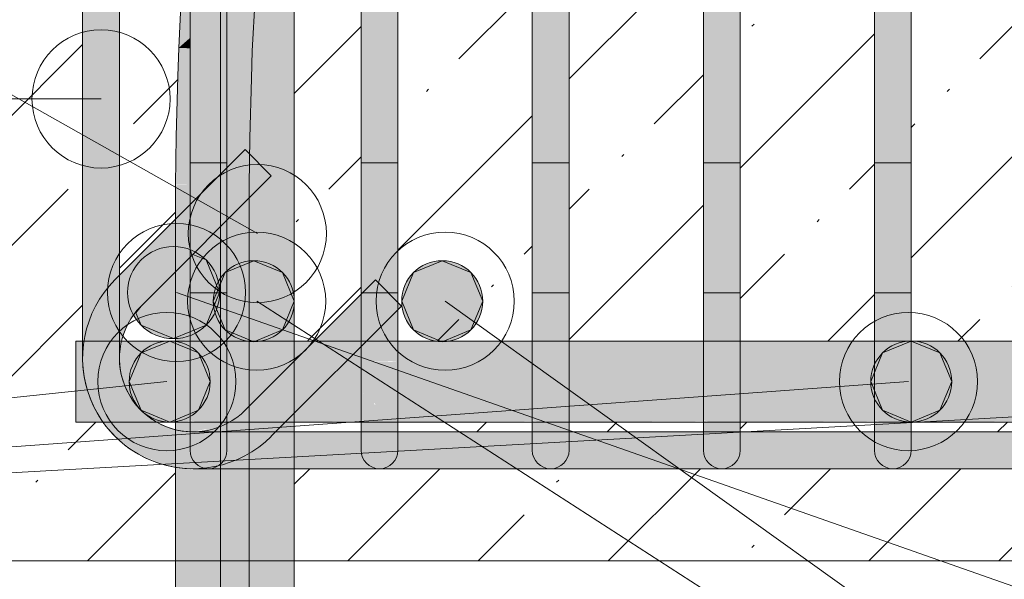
# Model space of a CAD drawing. Header units: millimetres. Extents: x 4307 to 42792, y 1610 to 10025.
# Tile 41 of 256: x 5410 to 5677, y 8665 to 8817. Entities that reach past the tile are written whole.
import ezdxf

# ---------------------------------------------------------------- set-up
doc = ezdxf.new("R2010")
doc.units = ezdxf.units.MM
for name, color, linetype, lineweight in [('S-BEAM', 12, 'Continuous', 9), ('S-RBAR', 171, 'Continuous', 5), ('S-RBAR-IDEN', 171, 'Continuous', 5)]:
    doc.layers.add(name, color=color, linetype=linetype, lineweight=lineweight)

msp = doc.modelspace()

# ---------------------------------------------------------------- hatches: boundary and pattern name
at = {"layer": 'S-BEAM', "lineweight": 5}
h = msp.add_hatch(dxfattribs=at)
h.set_pattern_fill('FP_1', color=256, style=0, pattern_type=2)
h.set_pattern_definition([(45, (5935.59, 5500.453), (-35.35534, 35.35534), []), (45, (5970.943, 5500.453), (-17.6777, 53.033), [25, -12.5, 0.8382, -11.662])])
h.paths.add_polyline_path([(5549.11, 8670), (5745.95, 8670), (5745.95, 8695), (5484.3, 8695), (5484.3, 8670), (5545.22, 8670)])
h.paths.add_polyline_path([(5400, 8670), (5452.05, 8670), (5451.96, 8695.64), (5449.1, 8696.02), (5441.86, 8699.02), (5435.65, 8703.79), (5432.7, 8707.64), (5425, 8707.64), (5425, 8729.64), (5426.86, 8729.64), (5426.86, 8857.8), (5425, 8857.8), (5425, 8882.8), (5433.03, 8882.8), (5435.65, 8886.21), (5442.72, 8891.34), (5449.1, 8893.98), (5456.86, 8895), (5846.86, 8895), (5854.63, 8893.98), (5861.86, 8890.98), (5868.08, 8886.21), (5869.93, 8883.8), (5874.16, 8883.8), (5874.33, 8890), (5884.16, 8890), (5884.16, 8883.8), (5900, 8883.8), (5900, 8920), (5400, 8920), (5400, 8707.64)])
h.paths.add_polyline_path([(5884.16, 8700), (5883.99, 8698.71), (5883.49, 8697.5), (5882.7, 8696.46), (5881.66, 8695.67), (5880.46, 8695.17), (5878.99, 8695.02), (5877.87, 8695.17), (5876.66, 8695.67), (5875.63, 8696.46), (5874.83, 8697.5), (5874.33, 8698.71), (5880.46, 8699.51)])
h.paths.add_polyline_path([(5765.95, 8670), (5900, 8670), (5900, 8707.64), (5884.16, 8707.64), (5884.16, 8700), (5874.16, 8700), (5874.16, 8707.64), (5871.03, 8707.64), (5868.08, 8703.79), (5861.01, 8698.66), (5854.63, 8696.02), (5846.86, 8695), (5765.95, 8695)])
h.paths.add_polyline_path([(5744.78, 8705), (5745.95, 8705), (5745.95, 8707.64), (5744.78, 8707.64), (5744.78, 8707.32)])
h.paths.add_polyline_path([(5545.22, 8705), (5548.94, 8705), (5548.94, 8707.64), (5512.48, 8707.64), (5512.48, 8705)])
h.paths.add_polyline_path([(5584.49, 8705), (5595.4, 8705), (5595.4, 8707.64), (5558.94, 8707.64), (5558.94, 8705)])
h.paths.add_polyline_path([(5651.86, 8705), (5688.32, 8705), (5688.32, 8707.64), (5651.86, 8707.64), (5651.86, 8707.32)])
h.paths.add_polyline_path([(5791.24, 8705), (5827.7, 8705), (5827.7, 8707.64), (5791.24, 8707.64), (5791.24, 8707.32)])
h.paths.add_polyline_path([(5641.86, 8705), (5641.86, 8707.64), (5605.4, 8707.64), (5605.4, 8705), (5623.76, 8705)])
h.paths.add_polyline_path([(5781.24, 8705), (5781.24, 8707.64), (5765.95, 8707.64), (5765.95, 8705), (5780.82, 8705)])
h.paths.add_polyline_path([(5702.29, 8705), (5734.78, 8705), (5734.78, 8707.64), (5698.32, 8707.64), (5698.32, 8705)])
h.paths.add_polyline_path([(5502.48, 8705), (5502.48, 8707.64), (5484.3, 8707.64), (5484.3, 8705)])
h.paths.add_polyline_path([(5837.7, 8705), (5846.86, 8705), (5852.04, 8705.68), (5856.76, 8707.64), (5837.7, 8707.64), (5837.7, 8705.68)])
h.paths.add_polyline_path([(5452.05, 8705.63), (5452.05, 8707.64), (5447.06, 8707.6), (5451.96, 8705.64)])
h.paths.add_polyline_path([(5447.06, 8729.64), (5452.05, 8729.64), (5452.05, 8748.47), (5442.72, 8739.14), (5439.54, 8735), (5437.54, 8729.64), (5439.54, 8729.64)])
h.paths.add_polyline_path([(5484.3, 8729.64), (5490.02, 8729.88), (5502.48, 8742.68), (5502.48, 8838.8), (5484.3, 8838.8), (5484.3, 8729.88)])
h.paths.add_polyline_path([(5820.09, 8729.64), (5827.7, 8729.88), (5827.7, 8857.8), (5817.34, 8857.8), (5805.95, 8853.09), (5791.24, 8841.8), (5791.24, 8729.64)])
h.paths.add_polyline_path([(5884.16, 8729.64), (5900, 8729.64), (5900, 8857.8), (5884.16, 8857.8), (5884.16, 8729.88)])
h.paths.add_polyline_path([(5859.36, 8729.64), (5866.86, 8729.64), (5866.86, 8857.8), (5837.7, 8857.8), (5837.7, 8729.64)])
h.paths.add_polyline_path([(5698.32, 8729.64), (5734.78, 8729.88), (5734.78, 8857.8), (5698.32, 8857.8), (5698.32, 8729.88)])
h.paths.add_polyline_path([(5595.4, 8729.64), (5595.4, 8857.8), (5558.94, 8857.8), (5558.94, 8729.64), (5584.49, 8729.64)])
h.paths.add_polyline_path([(5663.02, 8729.64), (5688.32, 8729.88), (5688.32, 8857.8), (5651.86, 8857.8), (5651.86, 8729.64)])
h.paths.add_polyline_path([(5765.95, 8729.64), (5781.24, 8729.88), (5781.24, 8829.76), (5776.67, 8823.8), (5768.68, 8804.51), (5765.95, 8783.8), (5765.95, 8729.88)])
h.paths.add_polyline_path([(5641.86, 8729.64), (5641.86, 8857.8), (5605.4, 8857.8), (5605.4, 8729.64)])
h.paths.add_polyline_path([(5744.78, 8729.64), (5745.95, 8729.88), (5745.95, 8783.8), (5749.36, 8809.69), (5759.35, 8833.8), (5775.24, 8854.51), (5779.53, 8857.8), (5744.78, 8857.8), (5744.78, 8729.88)])
h.paths.add_polyline_path([(5512.48, 8729.64), (5548.94, 8729.88), (5548.94, 8857.8), (5512.48, 8857.8), (5512.48, 8740.09), (5513.43, 8739.14), (5512.48, 8738.19), (5512.48, 8729.88)])
h.paths.add_polyline_path([(5436.86, 8747.43), (5452.07, 8762.63), (5452.28, 8785.11), (5452.95, 8809.2), (5454.25, 8831.15), (5454.89, 8839.26), (5456.02, 8844.25), (5455.94, 8857.8), (5436.86, 8857.8), (5436.86, 8758.8)])
h.paths.add_polyline_path([(5502.48, 8882.8), (5502.48, 8885), (5466.02, 8885), (5466.02, 8882.8), (5466.69, 8882.8)])
h.paths.add_polyline_path([(5734.78, 8882.8), (5734.78, 8885), (5698.32, 8885), (5698.32, 8882.8), (5702.29, 8882.8)])
h.paths.add_polyline_path([(5456.02, 8882.8), (5456.02, 8884.89), (5451.69, 8884.32), (5448.03, 8882.8), (5451.69, 8882.8)])
h.paths.add_polyline_path([(5512.48, 8882.8), (5548.94, 8882.8), (5548.94, 8885), (5512.48, 8885)])
h.paths.add_polyline_path([(5688.32, 8882.8), (5688.32, 8885), (5651.86, 8885), (5651.86, 8882.8), (5663.02, 8882.8)])
h.paths.add_polyline_path([(5744.78, 8882.8), (5781.24, 8882.8), (5781.24, 8885), (5744.78, 8885)])
h.paths.add_polyline_path([(5641.86, 8882.8), (5641.86, 8885), (5605.4, 8885), (5605.4, 8882.8), (5623.76, 8882.8)])
h.paths.add_polyline_path([(5558.94, 8882.8), (5595.4, 8882.8), (5595.4, 8885), (5558.94, 8885)])
h.paths.add_polyline_path([(5837.7, 8882.8), (5838.35, 8882.8), (5846.86, 8883.8), (5853.28, 8883.8), (5852.04, 8884.32), (5845.95, 8885), (5837.7, 8885), (5837.7, 8883.8)])
h.paths.add_polyline_path([(5820.09, 8882.8), (5827.7, 8882.8), (5827.7, 8885), (5791.24, 8885), (5791.24, 8882.8), (5820.07, 8882.8)])
h.paths.add_polyline_path([(5884.16, 8890), (5874.33, 8891.29), (5874.83, 8892.5), (5875.63, 8893.54), (5876.66, 8894.33), (5877.87, 8894.83), (5879.16, 8895), (5880.46, 8894.83), (5881.66, 8894.33), (5882.7, 8893.54), (5883.49, 8892.5), (5884.03, 8890.98)])
at = {"layer": 'S-RBAR'}
for color, points in [(7, [(5426.86, 8725), (5427.97, 8732.98), (5430.88, 8740), (5436.86, 8747.43), (5436.86, 8865), (5426.86, 8865), (5426.86, 8730.18)]), (7, [(5558.94, 8725), (5558.94, 8865), (5548.94, 8865), (5548.94, 8725)]), (7, [(5605.4, 8725), (5605.4, 8865), (5595.4, 8865), (5595.4, 8725)]), (7, [(5651.86, 8725), (5651.86, 8865), (5641.86, 8865), (5641.86, 8725)]), (7, [(5466.02, 8758.8), (5484.3, 8758.8), (5484.3, 8838.8), (5483.08, 8838.99), (5484.3, 8848.8), (5466.02, 8848.8), (5466.02, 8776.59), (5471.01, 8781.57), (5478.08, 8774.5), (5466.02, 8762.45), (5466.02, 8760.02)]), (7, [(5452.95, 8809.2), (5456.02, 8811.9), (5456.02, 8823.58), (5453.61, 8823.03)]), (7, [(5456.02, 8809.07), (5456.02, 8811.9), (5452.95, 8809.2)]), (7, [(5452.68, 8801.54), (5456.02, 8802.68), (5456.02, 8809.07), (5452.95, 8809.2)]), (7, [(5452.28, 8785.11), (5456.02, 8788.01), (5456.02, 8801.44), (5452.68, 8801.54), (5452.66, 8800.92)]), (7, [(5456.02, 8801.44), (5456.02, 8802.68), (5452.68, 8801.54)]), (7, [(5456.02, 8785.04), (5456.02, 8788.01), (5452.28, 8785.11)]), (7, [(5452.11, 8772.1), (5456.02, 8774.55), (5456.02, 8785.04), (5452.28, 8785.11), (5452.12, 8772.84)]), (7, [(5442.72, 8739.14), (5478.08, 8774.5), (5471.01, 8781.57), (5435.65, 8746.21)]), (7, [(5456.02, 8772.06), (5456.02, 8774.55), (5452.11, 8772.1)]), (7, [(5452.07, 8762.63), (5456.02, 8766.59), (5456.02, 8772.06), (5452.11, 8771.92)]), (256, [(5451.56, 8730.3), (5460.4, 8733.96), (5464.06, 8742.8), (5460.4, 8751.64), (5456.74, 8753.16), (5442.72, 8739.14), (5441.33, 8737.33), (5442.72, 8733.96), (5447.06, 8732.17)]), (256, [(5473.34, 8729.45), (5481.12, 8732.67), (5484.34, 8740.45), (5481.12, 8748.22), (5473.34, 8751.45), (5465.56, 8748.22), (5462.34, 8740.45), (5465.56, 8732.67), (5471.01, 8730.41)]), (256, [(5524.51, 8729.45), (5532.29, 8732.67), (5535.51, 8740.45), (5532.29, 8748.22), (5524.51, 8751.45), (5516.73, 8748.22), (5513.51, 8740.45), (5516.73, 8732.67)]), (7, [(5456.86, 8695), (5456.86, 8705), (5451.69, 8705.68), (5446.86, 8707.68), (5442.15, 8711.6), (5439.54, 8715), (5437.54, 8719.82), (5436.86, 8725), (5437.54, 8730.18), (5439.54, 8735), (5442.72, 8739.14), (5435.65, 8746.21), (5430.88, 8740), (5427.89, 8732.76), (5426.86, 8725), (5427.89, 8717.24), (5430.88, 8710), (5435.65, 8703.79), (5441.86, 8699.02), (5449.1, 8696.02), (5451.96, 8695.64)]), (7, [(5476.86, 8705), (5479.29, 8705), (5513.43, 8739.14), (5506.36, 8746.21), (5471.01, 8710.86)]), (256, [(5450.5, 8707.64), (5458.28, 8710.86), (5461.5, 8718.64), (5458.28, 8726.41), (5450.5, 8729.64), (5442.72, 8726.41), (5439.5, 8718.64), (5442.72, 8710.86), (5447.06, 8709.06)]), (256, [(5651.86, 8707.64), (5659.64, 8710.86), (5662.86, 8718.64), (5659.64, 8726.41), (5651.86, 8729.64), (5644.08, 8726.41), (5640.86, 8718.64), (5644.08, 8710.86)]), (7, [(5456.86, 8705), (5476.86, 8705), (5471.01, 8710.86), (5466.69, 8707.61), (5462.04, 8705.68), (5456.87, 8705)]), (7, [(5820.09, 8695), (5846.86, 8695), (5846.86, 8705), (5456.86, 8705), (5456.87, 8695), (5780.82, 8695)])]:
    msp.add_hatch(color=color, dxfattribs=at).paths.add_polyline_path(points)
h = msp.add_hatch(color=7, dxfattribs=at)
h.paths.add_polyline_path([(5456.02, 8725), (5466.02, 8725), (5466.02, 8762.45), (5456.02, 8752.45), (5456.02, 8739.14)])
h.paths.add_polyline_path([(5456.02, 8766.59), (5466.02, 8776.59), (5466.02, 8865), (5456.02, 8865), (5456.02, 8772.84)])
h = msp.add_hatch(color=7, dxfattribs=at)
h.paths.add_polyline_path([(5512.48, 8725), (5512.48, 8738.19), (5502.48, 8728.19), (5502.48, 8725), (5505.96, 8725)])
h.paths.add_polyline_path([(5512.48, 8740.09), (5512.48, 8865), (5502.48, 8865), (5502.48, 8858.8), (5503.59, 8858.8), (5503.59, 8838.8), (5502.48, 8838.8), (5502.48, 8742.34), (5506.36, 8746.21)])
h = msp.add_hatch(color=7, dxfattribs=at)
h.paths.add_polyline_path([(5484.3, 7858.8), (5484.3, 7916), (5464.3, 7916), (5464.3, 7858.8), (5466.69, 7858.8)])
h.paths.add_polyline_path([(5464.3, 7924), (5484.3, 7924), (5484.3, 8016), (5464.3, 8016), (5464.3, 7975.66)])
h.paths.add_polyline_path([(5484.3, 8024), (5484.3, 8116), (5464.3, 8116), (5464.3, 8024), (5474.5, 8024)])
h.paths.add_polyline_path([(5484.3, 8124), (5484.3, 8216), (5464.3, 8216), (5464.3, 8124), (5474.5, 8124)])
h.paths.add_polyline_path([(5484.3, 8224), (5484.3, 8316), (5464.3, 8316), (5464.3, 8224), (5474.5, 8224)])
h.paths.add_polyline_path([(5466.69, 8324), (5484.3, 8324), (5484.3, 8416), (5464.3, 8416), (5464.3, 8324)])
h.paths.add_polyline_path([(5484.3, 8424), (5484.3, 8516), (5464.3, 8516), (5464.3, 8424), (5474.5, 8424)])
h.paths.add_polyline_path([(5484.3, 8524), (5484.3, 8616), (5464.3, 8616), (5464.3, 8524), (5474.5, 8524)])
h.paths.add_polyline_path([(5474.5, 8624), (5484.3, 8624), (5484.3, 8695), (5464.3, 8695), (5464.3, 8624), (5466.69, 8624)])
h.paths.add_polyline_path([(5484.3, 8705), (5484.3, 8707.64), (5481.93, 8707.64), (5479.29, 8705)])
h.paths.add_polyline_path([(5471.01, 8729.64), (5484.3, 8729.64), (5484.3, 8758.8), (5466.02, 8758.8), (5466.02, 8729.64), (5466.69, 8729.64)])
h = msp.add_hatch(color=256, dxfattribs=at)
edge = h.paths.add_edge_path()
edge.add_arc((5451.56, 8742.8), 12.5, 0, 360)
h = msp.add_hatch(color=7, dxfattribs=at)
h.paths.add_polyline_path([(5464.3, 7858.8), (5464.3, 7916), (5453.05, 7916), (5453.05, 7858.8)])
h.paths.add_polyline_path([(5453.05, 7924), (5464.3, 7924), (5464.3, 8016), (5453.05, 8016), (5453.05, 7975.66)])
h.paths.add_polyline_path([(5464.3, 8024), (5464.3, 8116), (5453.05, 8116), (5453.05, 8024), (5463.14, 8024)])
h.paths.add_polyline_path([(5456.65, 8124), (5464.3, 8124), (5464.3, 8216), (5453.05, 8216), (5453.05, 8124)])
h.paths.add_polyline_path([(5456.65, 8224), (5464.3, 8224), (5464.3, 8316), (5453.05, 8316), (5453.05, 8224)])
h.paths.add_polyline_path([(5459.62, 8324), (5464.3, 8324), (5464.3, 8416), (5453.05, 8416), (5453.05, 8324), (5456.65, 8324)])
h.paths.add_polyline_path([(5464.3, 8424), (5464.3, 8516), (5453.05, 8516), (5453.05, 8424), (5463.14, 8424)])
h.paths.add_polyline_path([(5463.14, 8524), (5464.3, 8524), (5464.3, 8616), (5453.05, 8616), (5453.05, 8524), (5459.9, 8524)])
h.paths.add_polyline_path([(5463.14, 8624), (5464.3, 8624), (5464.3, 8695), (5455.57, 8695.17), (5452.05, 8695.63), (5452.05, 8660), (5453.05, 8660), (5453.05, 8624), (5459.9, 8624)])
h.paths.add_polyline_path([(5456.02, 8705.11), (5456.02, 8707.64), (5452.05, 8707.64), (5452.05, 8705.63)])
h.paths.add_polyline_path([(5452.05, 8729.64), (5456.02, 8729.88), (5456.02, 8752.45), (5452.05, 8748.47), (5452.05, 8729.88)])
h = msp.add_hatch(color=256, dxfattribs=at)
edge = h.paths.add_edge_path()
edge.add_arc((5473.34, 8740.45), 11, 0, 360)
h = msp.add_hatch(color=256, dxfattribs=at)
edge = h.paths.add_edge_path()
edge.add_arc((5524.51, 8740.45), 11, 0, 360)
h = msp.add_hatch(color=7, dxfattribs=at)
h.paths.add_polyline_path([(5425, 8707.64), (5432.7, 8707.64), (5430.53, 8710.86), (5427.89, 8717.24), (5426.86, 8725), (5426.86, 8729.64), (5425, 8729.64), (5425, 8719.69)])
h.paths.add_polyline_path([(5446.97, 8707.64), (5456.02, 8707.92), (5456.02, 8729.64), (5437.47, 8729.64), (5436.86, 8725), (5437.6, 8719.69), (5439.54, 8715), (5442.72, 8710.86), (5446.86, 8707.68)])
h.paths.add_polyline_path([(8961.41, 8707.64), (9043.09, 8707.92), (9043.09, 8729.64), (8957.14, 8729.64), (8957.14, 8707.64)])
h.paths.add_polyline_path([(5466.02, 8707.64), (5466.86, 8707.68), (5471.86, 8711.72), (5489.78, 8729.64), (5466.02, 8729.64), (5466.02, 8707.68)])
h.paths.add_polyline_path([(8947.14, 8707.64), (8947.14, 8729.64), (8861.19, 8729.64), (8861.19, 8707.64), (8922.15, 8707.64)])
h.paths.add_polyline_path([(9079.21, 8707.64), (9139.05, 8707.92), (9139.05, 8729.64), (9053.09, 8729.64), (9053.09, 8707.64)])
h.paths.add_polyline_path([(5481.93, 8707.64), (5502.48, 8707.92), (5502.48, 8728.19), (5482.21, 8707.92)])
h.paths.add_polyline_path([(8851.19, 8707.64), (8851.19, 8729.64), (8765.23, 8729.64), (8765.23, 8707.64), (8843.61, 8707.64)])
h.paths.add_polyline_path([(5512.48, 8707.64), (5548.94, 8707.92), (5548.94, 8729.64), (5512.48, 8729.64), (5512.48, 8707.92)])
h.paths.add_polyline_path([(5558.94, 8707.64), (5595.4, 8707.92), (5595.4, 8729.64), (5558.94, 8729.64), (5558.94, 8707.92)])
h.paths.add_polyline_path([(5605.4, 8707.64), (5641.86, 8707.92), (5641.86, 8729.64), (5605.4, 8729.64), (5605.4, 8707.92)])
h.paths.add_polyline_path([(9707.48, 8707.64), (9715, 8707.64), (9715, 8729.64), (9695, 8729.64), (9695, 8707.64)])
h.paths.add_polyline_path([(9685, 8707.64), (9685, 8729.64), (9645, 8729.64), (9645, 8707.64), (9668.21, 8707.64)])
h.paths.add_polyline_path([(8755.23, 8707.64), (8755.23, 8729.64), (8669.28, 8729.64), (8669.28, 8707.64), (8725.81, 8707.64)])
h.paths.add_polyline_path([(5651.86, 8707.64), (5688.32, 8707.92), (5688.32, 8729.64), (5651.86, 8729.64), (5651.86, 8707.92)])
h.paths.add_polyline_path([(9149.05, 8707.64), (9235, 8707.92), (9235, 8729.64), (9149.05, 8729.64), (9149.05, 8707.92)])
h.paths.add_polyline_path([(8659.28, 8707.64), (8659.28, 8729.64), (8573.33, 8729.64), (8573.33, 8707.64), (8647.28, 8707.64)])
h.paths.add_polyline_path([(5698.32, 8707.64), (5734.78, 8707.92), (5734.78, 8729.64), (5698.32, 8729.64), (5698.32, 8707.92)])
h.paths.add_polyline_path([(9635, 8707.64), (9635, 8729.64), (9595, 8729.64), (9595, 8707.64), (9628.94, 8707.64)])
h.paths.add_polyline_path([(5744.78, 8707.64), (5781.24, 8707.92), (5781.24, 8729.64), (5744.78, 8729.64), (5744.78, 8707.92)])
h.paths.add_polyline_path([(5791.24, 8707.64), (5827.7, 8707.92), (5827.7, 8729.64), (5791.24, 8729.64), (5791.24, 8707.92)])
h.paths.add_polyline_path([(8563.33, 8707.64), (8563.33, 8729.64), (8477.37, 8729.64), (8477.37, 8707.64), (8529.48, 8707.64)])
h.paths.add_polyline_path([(5856.76, 8707.64), (5856.86, 8707.68), (5861.01, 8710.86), (5864.18, 8715), (5866.18, 8719.82), (5866.86, 8725), (5866.86, 8729.64), (5837.7, 8729.64), (5837.7, 8707.64), (5852.04, 8707.64)])
h.paths.add_polyline_path([(8467.37, 8707.64), (8467.37, 8729.64), (8381.42, 8729.64), (8381.42, 8707.64), (8450.95, 8707.64)])
h.paths.add_polyline_path([(5871.03, 8707.64), (5874.16, 8707.92), (5873.88, 8712.5), (5872.84, 8710)])
h.paths.add_polyline_path([(9245, 8707.64), (9335, 8707.92), (9335, 8729.64), (9245, 8729.64), (9245, 8707.92)])
h.paths.add_polyline_path([(5884.16, 8707.64), (5920.62, 8707.92), (5920.62, 8729.64), (5884.16, 8729.64), (5884.16, 8707.92)])
h.paths.add_polyline_path([(5930.62, 8707.64), (5967.08, 8707.92), (5967.08, 8729.64), (5930.62, 8729.64), (5930.62, 8707.92)])
h.paths.add_polyline_path([(5977.08, 8707.64), (6013.54, 8707.92), (6013.54, 8729.64), (5977.08, 8729.64), (5977.08, 8707.92)])
h.paths.add_polyline_path([(8371.42, 8707.64), (8371.42, 8729.64), (8222.89, 8729.64), (8222.89, 8707.64), (8333.15, 8707.64)])
h.paths.add_polyline_path([(6023.54, 8707.64), (6060, 8707.92), (6060, 8729.64), (6023.54, 8729.64), (6023.54, 8707.92)])
h.paths.add_polyline_path([(6070, 8707.64), (6095, 8707.92), (6095, 8729.64), (6070, 8729.64), (6070, 8707.92)])
h.paths.add_polyline_path([(8212.89, 8707.64), (8212.89, 8729.64), (8040.39, 8729.64), (8040.39, 8707.64), (8176.08, 8707.64)])
h.paths.add_polyline_path([(6105, 8707.64), (6190.95, 8707.92), (6190.95, 8729.64), (6105, 8729.64), (6105, 8707.92)])
h.paths.add_polyline_path([(9585, 8707.64), (9585, 8729.64), (9545, 8729.64), (9545, 8707.64), (9550.41, 8707.64)])
h.paths.add_polyline_path([(6200.95, 8707.64), (6286.91, 8707.92), (6286.91, 8729.64), (6200.95, 8729.64), (6200.95, 8707.92)])
h.paths.add_polyline_path([(9535, 8707.64), (9535, 8729.64), (9495, 8729.64), (9495, 8707.64), (9511.14, 8707.64)])
h.paths.add_polyline_path([(6296.91, 8707.64), (6382.86, 8707.92), (6382.86, 8729.64), (6296.91, 8729.64), (6296.91, 8707.92)])
h.paths.add_polyline_path([(6392.86, 8707.64), (6478.81, 8707.92), (6478.81, 8729.64), (6392.86, 8729.64), (6392.86, 8707.92)])
h.paths.add_polyline_path([(8030.39, 8707.64), (8030.39, 8729.64), (7857.89, 8729.64), (7857.89, 8707.64), (8019.02, 8707.64)])
h.paths.add_polyline_path([(9485, 8707.64), (9485, 8729.64), (9445, 8729.64), (9445, 8707.64), (9471.88, 8707.64)])
h.paths.add_polyline_path([(6488.81, 8707.64), (6574.77, 8707.92), (6574.77, 8729.64), (6488.81, 8729.64), (6488.81, 8707.92)])
h.paths.add_polyline_path([(6584.77, 8707.64), (6670.72, 8707.92), (6670.72, 8729.64), (6584.77, 8729.64), (6584.77, 8707.92)])
h.paths.add_polyline_path([(6680.72, 8707.64), (6766.67, 8707.92), (6766.67, 8729.64), (6680.72, 8729.64), (6680.72, 8707.92)])
h.paths.add_polyline_path([(9435, 8707.64), (9435, 8729.64), (9395, 8729.64), (9395, 8707.64), (9432.61, 8707.64)])
h.paths.add_polyline_path([(6776.67, 8707.64), (6862.63, 8707.92), (6862.63, 8729.64), (6776.67, 8729.64), (6776.67, 8707.92)])
h.paths.add_polyline_path([(6872.63, 8707.64), (6958.58, 8707.92), (6958.58, 8729.64), (6872.63, 8729.64), (6872.63, 8707.92)])
h.paths.add_polyline_path([(7847.89, 8707.64), (7847.89, 8729.64), (7675.4, 8729.64), (7675.4, 8707.64), (7822.68, 8707.64)])
h.paths.add_polyline_path([(6968.58, 8707.64), (7117.9, 8707.92), (7117.9, 8729.64), (6968.58, 8729.64), (6968.58, 8707.92)])
h.paths.add_polyline_path([(9345, 8707.64), (9385, 8707.92), (9385, 8729.64), (9345, 8729.64), (9345, 8707.92)])
h.paths.add_polyline_path([(7127.9, 8707.64), (7300.4, 8707.92), (7300.4, 8729.64), (7127.9, 8729.64), (7127.9, 8707.92)])
h.paths.add_polyline_path([(7310.4, 8707.64), (7482.9, 8707.92), (7482.9, 8729.64), (7310.4, 8729.64), (7310.4, 8707.92)])
h.paths.add_polyline_path([(7492.9, 8707.64), (7665.4, 8707.92), (7665.4, 8729.64), (7492.9, 8729.64), (7492.9, 8707.92)])
h = msp.add_hatch(color=256, dxfattribs=at)
edge = h.paths.add_edge_path()
edge.add_arc((5450.5, 8718.64), 11, 0, 360)
h = msp.add_hatch(color=256, dxfattribs=at)
edge = h.paths.add_edge_path()
edge.add_arc((5651.86, 8718.64), 11, 0, 360)
h = msp.add_hatch(color=7, dxfattribs=at)
h.paths.add_polyline_path([(5460.15, 8705.68), (5460.4, 8705.68), (5458.85, 8707.49), (5456.02, 8707.92), (5456.02, 8706.75), (5459.98, 8705.68)])
h.paths.add_polyline_path([(5466.02, 8711.72), (5466.02, 8713.44), (5456.02, 8715.43), (5460.75, 8711.91)])
h.paths.add_polyline_path([(5464, 8724.03), (5466.02, 8724.24), (5466.02, 8725), (5456.02, 8725), (5456.02, 8724.03)])
h = msp.add_hatch(color=7, dxfattribs=at)
h.paths.add_polyline_path([(5456.86, 8705), (5459.98, 8705.68), (5456.02, 8706.75), (5456.02, 8705.11)])
h.paths.add_polyline_path([(5460.62, 8705.5), (5462.59, 8705.91), (5466.02, 8707.33), (5466.02, 8711.72), (5461.49, 8711.99), (5456.02, 8715.43), (5456.02, 8708.15), (5459, 8707.32), (5460.53, 8705.53)])
h.paths.add_polyline_path([(5466.02, 8713.44), (5466.02, 8724.24), (5464, 8724.03), (5456.02, 8724.03), (5456.02, 8715.43)])
h = msp.add_hatch(color=7, dxfattribs=at)
h.paths.add_polyline_path([(5506.99, 8705.53), (5505.31, 8707.49), (5502.48, 8707.92), (5502.48, 8706.75), (5505.96, 8705.81)])
h.paths.add_polyline_path([(5512.48, 8711.72), (5512.48, 8713.44), (5502.48, 8715.43), (5507.21, 8711.91)])
h.paths.add_polyline_path([(5502.48, 8724.03), (5512.48, 8724.24), (5512.48, 8725), (5502.48, 8725)])
h = msp.add_hatch(color=7, dxfattribs=at)
h.paths.add_polyline_path([(5508.95, 8705), (5512.48, 8705), (5512.48, 8711.72), (5507.95, 8711.99), (5507.14, 8712.5), (5505.96, 8712.5), (5505.96, 8713.25), (5502.48, 8715.43), (5502.48, 8708.15), (5505.46, 8707.32), (5506.99, 8705.53), (5502.48, 8706.75), (5502.48, 8705), (5507.45, 8705)])
h.paths.add_polyline_path([(5512.48, 8713.44), (5512.48, 8724.24), (5510.45, 8724.03), (5502.48, 8724.03), (5502.48, 8715.43), (5505.96, 8714.74)])
h = msp.add_hatch(color=7, dxfattribs=at)
h.paths.add_polyline_path([(5553.45, 8705.53), (5551.77, 8707.49), (5548.94, 8707.92), (5548.94, 8706.75)])
h.paths.add_polyline_path([(5558.94, 8711.72), (5558.94, 8713.44), (5548.94, 8715.43), (5553.67, 8711.91)])
h.paths.add_polyline_path([(5556.91, 8724.03), (5558.94, 8724.24), (5558.94, 8725), (5548.94, 8725), (5548.94, 8724.03)])
h = msp.add_hatch(color=7, dxfattribs=at)
h.paths.add_polyline_path([(5557.35, 8705), (5558.94, 8705), (5558.94, 8711.72), (5554.41, 8711.99), (5548.94, 8715.43), (5548.94, 8708.15), (5551.92, 8707.32), (5553.45, 8705.53), (5548.94, 8706.75), (5548.94, 8705), (5555.41, 8705)])
h.paths.add_polyline_path([(5558.94, 8713.44), (5558.94, 8724.24), (5556.91, 8724.03), (5548.94, 8724.03), (5548.94, 8715.43)])
h = msp.add_hatch(color=7, dxfattribs=at)
h.paths.add_polyline_path([(5599.91, 8705.53), (5598.23, 8707.49), (5595.4, 8707.92), (5595.4, 8706.75)])
h.paths.add_polyline_path([(5605.4, 8711.72), (5605.4, 8713.44), (5595.4, 8715.43), (5600.13, 8711.91)])
h.paths.add_polyline_path([(5603.37, 8724.03), (5605.4, 8724.24), (5605.4, 8725), (5595.4, 8725), (5595.4, 8724.03)])
h = msp.add_hatch(color=7, dxfattribs=at)
h.paths.add_polyline_path([(5603.81, 8705), (5605.4, 8705), (5605.4, 8711.72), (5600.87, 8711.99), (5595.4, 8715.43), (5595.4, 8708.15), (5598.38, 8707.32), (5599.91, 8705.53), (5595.4, 8706.75), (5595.4, 8705), (5601.87, 8705)])
h.paths.add_polyline_path([(5605.4, 8713.44), (5605.4, 8724.24), (5603.37, 8724.03), (5595.4, 8724.03), (5595.4, 8715.43)])
h = msp.add_hatch(color=7, dxfattribs=at)
h.paths.add_polyline_path([(5646.37, 8705.53), (5644.69, 8707.49), (5641.86, 8707.92), (5641.86, 8706.75)])
h.paths.add_polyline_path([(5651.86, 8711.72), (5651.86, 8713.44), (5641.86, 8715.43), (5646.59, 8711.91)])
h.paths.add_polyline_path([(5649.83, 8724.03), (5651.86, 8724.24), (5651.86, 8725), (5641.86, 8725), (5641.86, 8724.03)])
h = msp.add_hatch(color=7, dxfattribs=at)
h.paths.add_polyline_path([(5650.27, 8705), (5651.86, 8705), (5651.86, 8711.72), (5647.33, 8711.99), (5641.86, 8715.43), (5641.86, 8708.15), (5644.84, 8707.32), (5646.37, 8705.53), (5641.86, 8706.75), (5641.86, 8705), (5648.33, 8705)])
h.paths.add_polyline_path([(5651.86, 8713.44), (5651.86, 8724.24), (5649.83, 8724.03), (5641.86, 8724.03), (5641.86, 8715.43)])

# ---------------------------------------------------------------- linework, layer by layer
at = {"layer": 'S-BEAM'}
msp.add_line((5400, 8670), (5800, 8670), dxfattribs=at)
at = {"layer": 'S-BEAM', "lineweight": 18}
msp.add_line((5400, 8670), (5900, 8670), dxfattribs=at)
at = {"layer": 'S-RBAR'}
for p, q in [((5426.86, 8865), (5426.86, 8725)), ((5426.86, 8865), (5426.86, 8725)), ((5426.86, 8865), (5426.86, 8725)), ((5426.86, 8865), (5426.86, 8725)), ((5426.86, 8865), (5426.86, 8725)), ((5426.86, 8865), (5426.86, 8725)), ((5426.86, 8865), (5426.86, 8725)), ((5426.86, 8865), (5426.86, 8725)), ((5426.86, 8865), (5426.86, 8725)), ((5426.86, 8865), (5426.86, 8725)), ((5426.86, 8865), (5426.86, 8725)), ((5426.86, 8865), (5426.86, 8725)), ((5426.86, 8865), (5426.86, 8725)), ((5426.86, 8865), (5426.86, 8725)), ((5426.86, 8865), (5426.86, 8725)), ((5426.86, 8865), (5426.86, 8725)), ((5426.86, 8865), (5426.86, 8725)), ((5426.86, 8865), (5426.86, 8725)), ((5426.86, 8865), (5426.86, 8725)), ((5426.86, 8865), (5426.86, 8725)), ((5426.86, 8865), (5426.86, 8725)), ((5436.86, 8865), (5436.86, 8725)), ((5436.86, 8865), (5436.86, 8725)), ((5436.86, 8865), (5436.86, 8725)), ((5436.86, 8865), (5436.86, 8725)), ((5436.86, 8865), (5436.86, 8725)), ((5436.86, 8865), (5436.86, 8725)), ((5436.86, 8865), (5436.86, 8725)), ((5436.86, 8865), (5436.86, 8725)), ((5436.86, 8865), (5436.86, 8725)), ((5436.86, 8865), (5436.86, 8725)), ((5436.86, 8865), (5436.86, 8725)), ((5436.86, 8865), (5436.86, 8725)), ((5436.86, 8865), (5436.86, 8725)), ((5436.86, 8865), (5436.86, 8725)), ((5436.86, 8865), (5436.86, 8725)), ((5436.86, 8865), (5436.86, 8725)), ((5436.86, 8865), (5436.86, 8725)), ((5436.86, 8865), (5436.86, 8725)), ((5436.86, 8865), (5436.86, 8725)), ((5436.86, 8865), (5436.86, 8725)), ((5436.86, 8865), (5436.86, 8725)), ((5456.02, 8725), (5456.02, 8865)), ((5456.02, 8865), (5456.02, 8725)), ((5466.02, 8725), (5466.02, 8865)), ((5466.02, 8865), (5466.02, 8725)), ((5502.48, 8725), (5502.48, 8865)), ((5502.48, 8865), (5502.48, 8725)), ((5512.48, 8725), (5512.48, 8865)), ((5512.48, 8865), (5512.48, 8725)), ((5548.94, 8725), (5548.94, 8865)), ((5548.94, 8865), (5548.94, 8725)), ((5558.94, 8725), (5558.94, 8865)), ((5558.94, 8865), (5558.94, 8725)), ((5595.4, 8725), (5595.4, 8865)), ((5595.4, 8865), (5595.4, 8725)), ((5605.4, 8725), (5605.4, 8865)), ((5605.4, 8865), (5605.4, 8725)), ((5641.86, 8725), (5641.86, 8865)), ((5641.86, 8865), (5641.86, 8725)), ((5651.86, 8725), (5651.86, 8865)), ((5651.86, 8865), (5651.86, 8725)), ((5464.3, 8758.8), (5464.3, 8848.8)), ((5484.3, 8758.8), (5484.3, 8848.8)), ((5472.93, 8808.41), (5473.95, 8827.66)), ((5452.95, 8809.2), (5453.61, 8823.03)), ((5452.68, 8801.54), (5452.95, 8809.2)), ((5472.67, 8800.92), (5472.93, 8808.41)), ((5452.28, 8785.11), (5452.68, 8801.54)), ((5472.28, 8784.75), (5472.67, 8800.92)), ((5452.11, 8772.1), (5452.28, 8785.11)), ((5472.11, 8771.92), (5472.28, 8784.75)), ((5471.01, 8781.57), (5435.65, 8746.21)), ((5471.01, 8781.57), (5435.65, 8746.21)), ((5471.01, 8781.57), (5435.65, 8746.21)), ((5471.01, 8781.57), (5435.65, 8746.21)), ((5471.01, 8781.57), (5435.65, 8746.21)), ((5471.01, 8781.57), (5435.65, 8746.21)), ((5471.01, 8781.57), (5435.65, 8746.21)), ((5471.01, 8781.57), (5435.65, 8746.21)), ((5471.01, 8781.57), (5435.65, 8746.21)), ((5471.01, 8781.57), (5435.65, 8746.21)), ((5471.01, 8781.57), (5435.65, 8746.21)), ((5471.01, 8781.57), (5435.65, 8746.21)), ((5471.01, 8781.57), (5435.65, 8746.21)), ((5471.01, 8781.57), (5435.65, 8746.21)), ((5471.01, 8781.57), (5435.65, 8746.21)), ((5471.01, 8781.57), (5435.65, 8746.21)), ((5471.01, 8781.57), (5435.65, 8746.21)), ((5471.01, 8781.57), (5435.65, 8746.21)), ((5471.01, 8781.57), (5435.65, 8746.21)), ((5471.01, 8781.57), (5435.65, 8746.21)), ((5471.01, 8781.57), (5435.65, 8746.21)), ((5471.01, 8781.57), (5478.08, 8774.5)), ((5471.01, 8781.57), (5478.08, 8774.5)), ((5471.01, 8781.57), (5478.08, 8774.5)), ((5471.01, 8781.57), (5478.08, 8774.5)), ((5471.01, 8781.57), (5478.08, 8774.5)), ((5471.01, 8781.57), (5478.08, 8774.5)), ((5471.01, 8781.57), (5478.08, 8774.5)), ((5471.01, 8781.57), (5478.08, 8774.5)), ((5471.01, 8781.57), (5478.08, 8774.5)), ((5471.01, 8781.57), (5478.08, 8774.5)), ((5471.01, 8781.57), (5478.08, 8774.5)), ((5471.01, 8781.57), (5478.08, 8774.5)), ((5471.01, 8781.57), (5478.08, 8774.5)), ((5471.01, 8781.57), (5478.08, 8774.5)), ((5471.01, 8781.57), (5478.08, 8774.5)), ((5471.01, 8781.57), (5478.08, 8774.5)), ((5471.01, 8781.57), (5478.08, 8774.5)), ((5471.01, 8781.57), (5478.08, 8774.5)), ((5471.01, 8781.57), (5478.08, 8774.5)), ((5471.01, 8781.57), (5478.08, 8774.5)), ((5471.01, 8781.57), (5478.08, 8774.5)), ((5456.02, 8778.03), (5456.02, 8742.68)), ((5456.02, 8778.03), (5466.02, 8778.03)), ((5466.02, 8778.03), (5466.02, 8742.68)), ((5502.48, 8778.03), (5502.48, 8742.68)), ((5502.48, 8778.03), (5512.48, 8778.03)), ((5512.48, 8778.03), (5512.48, 8742.68)), ((5548.94, 8778.03), (5548.94, 8742.68)), ((5548.94, 8778.03), (5558.94, 8778.03)), ((5558.94, 8778.03), (5558.94, 8742.68)), ((5595.4, 8778.03), (5595.4, 8742.68)), ((5595.4, 8778.03), (5605.4, 8778.03)), ((5605.4, 8778.03), (5605.4, 8742.68)), ((5641.86, 8778.03), (5641.86, 8742.68)), ((5641.86, 8778.03), (5651.86, 8778.03)), ((5651.86, 8778.03), (5651.86, 8742.68)), ((5478.08, 8774.5), (5442.72, 8739.14)), ((5478.08, 8774.5), (5442.72, 8739.14)), ((5478.08, 8774.5), (5442.72, 8739.14)), ((5478.08, 8774.5), (5442.72, 8739.14)), ((5478.08, 8774.5), (5442.72, 8739.14)), ((5478.08, 8774.5), (5442.72, 8739.14)), ((5478.08, 8774.5), (5442.72, 8739.14)), ((5478.08, 8774.5), (5442.72, 8739.14)), ((5478.08, 8774.5), (5442.72, 8739.14)), ((5478.08, 8774.5), (5442.72, 8739.14)), ((5478.08, 8774.5), (5442.72, 8739.14)), ((5478.08, 8774.5), (5442.72, 8739.14)), ((5478.08, 8774.5), (5442.72, 8739.14)), ((5478.08, 8774.5), (5442.72, 8739.14)), ((5478.08, 8774.5), (5442.72, 8739.14)), ((5478.08, 8774.5), (5442.72, 8739.14)), ((5478.08, 8774.5), (5442.72, 8739.14)), ((5478.08, 8774.5), (5442.72, 8739.14)), ((5478.08, 8774.5), (5442.72, 8739.14)), ((5478.08, 8774.5), (5442.72, 8739.14)), ((5478.08, 8774.5), (5442.72, 8739.14)), ((5452.05, 8758.8), (5452.11, 8772.1)), ((5472.05, 8758.8), (5472.11, 8771.92)), ((5452.05, 7858.8), (5452.05, 8758.8)), ((5464.3, 7858.8), (5464.3, 8758.8)), ((5472.05, 7858.8), (5472.05, 8758.8)), ((5484.3, 7858.8), (5484.3, 8758.8)), ((5456.74, 8753.16), (5442.72, 8739.14)), ((5460.4, 8751.64), (5456.74, 8753.16)), ((5464.06, 8742.8), (5460.4, 8751.64)), ((5473.34, 8751.45), (5465.56, 8748.22)), ((5481.12, 8748.22), (5473.34, 8751.45)), ((5524.51, 8751.45), (5516.73, 8748.22)), ((5532.29, 8748.22), (5524.51, 8751.45)), ((5465.56, 8748.22), (5462.34, 8740.45)), ((5484.34, 8740.45), (5481.12, 8748.22)), ((5516.73, 8748.22), (5513.51, 8740.45)), ((5535.51, 8740.45), (5532.29, 8748.22)), ((5471.01, 8710.86), (5506.36, 8746.21)), ((5471.01, 8710.86), (5506.36, 8746.21)), ((5471.01, 8710.86), (5506.36, 8746.21)), ((5471.01, 8710.86), (5506.36, 8746.21)), ((5471.01, 8710.86), (5506.36, 8746.21)), ((5471.01, 8710.86), (5506.36, 8746.21)), ((5471.01, 8710.86), (5506.36, 8746.21)), ((5471.01, 8710.86), (5506.36, 8746.21)), ((5471.01, 8710.86), (5506.36, 8746.21)), ((5471.01, 8710.86), (5506.36, 8746.21)), ((5471.01, 8710.86), (5506.36, 8746.21)), ((5471.01, 8710.86), (5506.36, 8746.21)), ((5471.01, 8710.86), (5506.36, 8746.21)), ((5471.01, 8710.86), (5506.36, 8746.21)), ((5471.01, 8710.86), (5506.36, 8746.21)), ((5471.01, 8710.86), (5506.36, 8746.21)), ((5471.01, 8710.86), (5506.36, 8746.21)), ((5471.01, 8710.86), (5506.36, 8746.21)), ((5471.01, 8710.86), (5506.36, 8746.21)), ((5471.01, 8710.86), (5506.36, 8746.21)), ((5471.01, 8710.86), (5506.36, 8746.21)), ((5513.43, 8739.14), (5506.36, 8746.21)), ((5513.43, 8739.14), (5506.36, 8746.21)), ((5513.43, 8739.14), (5506.36, 8746.21)), ((5513.43, 8739.14), (5506.36, 8746.21)), ((5513.43, 8739.14), (5506.36, 8746.21)), ((5513.43, 8739.14), (5506.36, 8746.21)), ((5513.43, 8739.14), (5506.36, 8746.21)), ((5513.43, 8739.14), (5506.36, 8746.21)), ((5513.43, 8739.14), (5506.36, 8746.21)), ((5513.43, 8739.14), (5506.36, 8746.21)), ((5513.43, 8739.14), (5506.36, 8746.21)), ((5513.43, 8739.14), (5506.36, 8746.21)), ((5513.43, 8739.14), (5506.36, 8746.21)), ((5513.43, 8739.14), (5506.36, 8746.21)), ((5513.43, 8739.14), (5506.36, 8746.21)), ((5513.43, 8739.14), (5506.36, 8746.21)), ((5513.43, 8739.14), (5506.36, 8746.21)), ((5513.43, 8739.14), (5506.36, 8746.21)), ((5513.43, 8739.14), (5506.36, 8746.21)), ((5513.43, 8739.14), (5506.36, 8746.21)), ((5513.43, 8739.14), (5506.36, 8746.21)), ((5456.02, 8700), (5456.02, 8742.68)), ((5466.02, 8742.68), (5456.02, 8742.68)), ((5456.02, 8707.32), (5456.02, 8742.68)), ((5460.4, 8733.96), (5464.06, 8742.8)), ((5466.02, 8700), (5466.02, 8742.68)), ((5466.02, 8707.32), (5466.02, 8742.68)), ((5502.48, 8700), (5502.48, 8742.68)), ((5512.48, 8742.68), (5502.48, 8742.68)), ((5502.48, 8707.32), (5502.48, 8742.68)), ((5512.48, 8700), (5512.48, 8742.68)), ((5512.48, 8707.32), (5512.48, 8742.68)), ((5548.94, 8700), (5548.94, 8742.68)), ((5558.94, 8742.68), (5548.94, 8742.68)), ((5548.94, 8707.32), (5548.94, 8742.68)), ((5558.94, 8700), (5558.94, 8742.68)), ((5558.94, 8707.32), (5558.94, 8742.68)), ((5595.4, 8700), (5595.4, 8742.68)), ((5605.4, 8742.68), (5595.4, 8742.68)), ((5595.4, 8707.32), (5595.4, 8742.68)), ((5605.4, 8700), (5605.4, 8742.68)), ((5605.4, 8707.32), (5605.4, 8742.68)), ((5641.86, 8700), (5641.86, 8742.68)), ((5651.86, 8742.68), (5641.86, 8742.68)), ((5641.86, 8707.32), (5641.86, 8742.68)), ((5651.86, 8700), (5651.86, 8742.68)), ((5651.86, 8707.32), (5651.86, 8742.68)), ((5462.34, 8740.45), (5465.56, 8732.67)), ((5481.12, 8732.67), (5484.34, 8740.45)), ((5513.51, 8740.45), (5516.73, 8732.67)), ((5532.29, 8732.67), (5535.51, 8740.45)), ((5442.72, 8739.14), (5441.33, 8737.33)), ((5441.33, 8737.33), (5442.72, 8733.96)), ((5478.08, 8703.79), (5513.43, 8739.14)), ((5478.08, 8703.79), (5513.43, 8739.14)), ((5478.08, 8703.79), (5513.43, 8739.14)), ((5478.08, 8703.79), (5513.43, 8739.14)), ((5478.08, 8703.79), (5513.43, 8739.14)), ((5478.08, 8703.79), (5513.43, 8739.14)), ((5478.08, 8703.79), (5513.43, 8739.14)), ((5478.08, 8703.79), (5513.43, 8739.14)), ((5478.08, 8703.79), (5513.43, 8739.14)), ((5478.08, 8703.79), (5513.43, 8739.14)), ((5478.08, 8703.79), (5513.43, 8739.14)), ((5478.08, 8703.79), (5513.43, 8739.14)), ((5478.08, 8703.79), (5513.43, 8739.14)), ((5478.08, 8703.79), (5513.43, 8739.14)), ((5478.08, 8703.79), (5513.43, 8739.14)), ((5478.08, 8703.79), (5513.43, 8739.14)), ((5478.08, 8703.79), (5513.43, 8739.14)), ((5478.08, 8703.79), (5513.43, 8739.14)), ((5478.08, 8703.79), (5513.43, 8739.14)), ((5478.08, 8703.79), (5513.43, 8739.14)), ((5478.08, 8703.79), (5513.43, 8739.14)), ((5442.72, 8733.96), (5447.06, 8732.17)), ((5447.06, 8732.17), (5451.56, 8730.3)), ((5451.56, 8730.3), (5460.4, 8733.96)), ((5465.56, 8732.67), (5471.01, 8730.41)), ((5473.34, 8729.45), (5481.12, 8732.67)), ((5516.73, 8732.67), (5524.51, 8729.45)), ((5524.51, 8729.45), (5532.29, 8732.67)), ((9715, 8729.64), (5425, 8729.64)), ((5425, 8729.64), (5425, 8707.64)), ((9715, 8729.64), (5425, 8729.64)), ((5425, 8729.64), (5425, 8707.64)), ((9715, 8729.64), (5425, 8729.64)), ((5425, 8729.64), (5425, 8707.64)), ((5450.5, 8729.64), (5442.72, 8726.41)), ((5458.28, 8726.41), (5450.5, 8729.64)), ((5471.01, 8730.41), (5473.34, 8729.45)), ((5651.86, 8729.64), (5644.08, 8726.41)), ((5659.64, 8726.41), (5651.86, 8729.64)), ((5442.72, 8726.41), (5439.5, 8718.64)), ((5461.5, 8718.64), (5458.28, 8726.41)), ((5644.08, 8726.41), (5640.86, 8718.64)), ((5662.86, 8718.64), (5659.64, 8726.41)), ((5456.02, 8700), (5456.02, 8725)), ((5456.02, 8707.32), (5456.02, 8725)), ((5466.02, 8700), (5466.02, 8725)), ((5466.02, 8700), (5466.02, 8725)), ((5502.48, 8700), (5502.48, 8725)), ((5502.48, 8707.32), (5502.48, 8725)), ((5512.48, 8700), (5512.48, 8725)), ((5512.48, 8700), (5512.48, 8725)), ((5548.94, 8700), (5548.94, 8725)), ((5548.94, 8707.32), (5548.94, 8725)), ((5558.94, 8700), (5558.94, 8725)), ((5558.94, 8700), (5558.94, 8725)), ((5595.4, 8700), (5595.4, 8725)), ((5595.4, 8707.32), (5595.4, 8725)), ((5605.4, 8700), (5605.4, 8725)), ((5605.4, 8700), (5605.4, 8725)), ((5641.86, 8700), (5641.86, 8725)), ((5641.86, 8707.32), (5641.86, 8725)), ((5651.86, 8700), (5651.86, 8725)), ((5651.86, 8700), (5651.86, 8725)), ((5439.5, 8718.64), (5442.72, 8710.86)), ((5458.28, 8710.86), (5461.5, 8718.64)), ((5640.86, 8718.64), (5644.08, 8710.86)), ((5659.64, 8710.86), (5662.86, 8718.64)), ((5442.72, 8710.86), (5447.06, 8709.06)), ((5450.5, 8707.64), (5458.28, 8710.86)), ((5644.08, 8710.86), (5651.86, 8707.64)), ((5651.86, 8707.64), (5659.64, 8710.86)), ((9715, 8707.64), (5425, 8707.64)), ((9715, 8707.64), (5425, 8707.64)), ((9715, 8707.64), (5425, 8707.64)), ((5447.06, 8709.06), (5450.5, 8707.64)), ((5456.02, 8700.85), (5456.02, 8707.32)), ((5456.02, 8700.85), (5456.02, 8707.32)), ((5456.86, 8705), (5846.86, 8705)), ((5456.86, 8705), (5846.86, 8705)), ((5456.86, 8705), (5846.86, 8705)), ((5456.86, 8705), (5846.86, 8705)), ((5456.86, 8705), (5846.86, 8705)), ((5456.86, 8705), (5846.86, 8705)), ((5456.86, 8705), (5846.86, 8705)), ((5456.86, 8705), (5846.86, 8705)), ((5456.86, 8705), (5846.86, 8705)), ((5456.86, 8705), (5846.86, 8705)), ((5456.86, 8705), (5846.86, 8705)), ((5456.86, 8705), (5846.86, 8705)), ((5456.86, 8705), (5846.86, 8705)), ((5456.86, 8705), (5846.86, 8705)), ((5456.86, 8705), (5846.86, 8705)), ((5456.86, 8705), (5846.86, 8705)), ((5456.86, 8705), (5846.86, 8705)), ((5456.86, 8705), (5846.86, 8705)), ((5456.86, 8705), (5846.86, 8705)), ((5456.86, 8705), (5846.86, 8705)), ((5456.86, 8705), (5846.86, 8705)), ((5466.02, 8700), (5466.02, 8707.32)), ((5502.48, 8700.85), (5502.48, 8707.32)), ((5502.48, 8700.85), (5502.48, 8707.32)), ((5512.48, 8700), (5512.48, 8707.32)), ((5548.94, 8700.85), (5548.94, 8707.32)), ((5548.94, 8700.85), (5548.94, 8707.32)), ((5558.94, 8700), (5558.94, 8707.32)), ((5595.4, 8700.85), (5595.4, 8707.32)), ((5595.4, 8700.85), (5595.4, 8707.32)), ((5605.4, 8700), (5605.4, 8707.32)), ((5641.86, 8700.85), (5641.86, 8707.32)), ((5641.86, 8700.85), (5641.86, 8707.32)), ((5651.86, 8700), (5651.86, 8707.32)), ((5456.86, 8695), (5846.86, 8695)), ((5456.86, 8695), (5846.86, 8695)), ((5456.86, 8695), (5846.86, 8695)), ((5456.86, 8695), (5846.86, 8695)), ((5456.86, 8695), (5846.86, 8695)), ((5456.86, 8695), (5846.86, 8695)), ((5456.86, 8695), (5846.86, 8695)), ((5456.86, 8695), (5846.86, 8695)), ((5456.86, 8695), (5846.86, 8695)), ((5456.86, 8695), (5846.86, 8695)), ((5456.86, 8695), (5846.86, 8695)), ((5456.86, 8695), (5846.86, 8695)), ((5456.86, 8695), (5846.86, 8695)), ((5456.86, 8695), (5846.86, 8695)), ((5456.86, 8695), (5846.86, 8695)), ((5456.86, 8695), (5846.86, 8695)), ((5456.86, 8695), (5846.86, 8695)), ((5456.86, 8695), (5846.86, 8695)), ((5456.86, 8695), (5846.86, 8695)), ((5456.86, 8695), (5846.86, 8695)), ((5456.86, 8695), (5846.86, 8695))]:
    msp.add_line(p, q, dxfattribs=at)
for centre, radius in [((5451.56, 8742.8), 12.5), ((5473.34, 8740.45), 11), ((5524.51, 8740.45), 11), ((5450.5, 8718.64), 11), ((5651.86, 8718.64), 11)]:
    msp.add_circle(centre, radius, dxfattribs=at)
for centre, radius, start, end in [((5456.86, 8725), 30, 135, 270), ((5456.86, 8725), 30, 135, 270), ((5456.86, 8725), 30, 135, 270), ((5456.86, 8725), 30, 135, 270), ((5456.86, 8725), 30, 135, 270), ((5456.86, 8725), 30, 135, 270), ((5456.86, 8725), 30, 135, 270), ((5456.86, 8725), 30, 135, 270), ((5456.86, 8725), 30, 135, 270), ((5456.86, 8725), 30, 135, 270), ((5456.86, 8725), 30, 135, 270), ((5456.86, 8725), 30, 135, 270), ((5456.86, 8725), 30, 135, 270), ((5456.86, 8725), 30, 135, 270), ((5456.86, 8725), 30, 135, 270), ((5456.86, 8725), 30, 135, 270), ((5456.86, 8725), 30, 135, 270), ((5456.86, 8725), 30, 135, 270), ((5456.86, 8725), 30, 135, 270), ((5456.86, 8725), 30, 135, 270), ((5456.86, 8725), 30, 135, 270), ((5456.86, 8725), 20, 135, 270), ((5456.86, 8725), 20, 135, 270), ((5456.86, 8725), 20, 135, 270), ((5456.86, 8725), 20, 135, 270), ((5456.86, 8725), 20, 135, 270), ((5456.86, 8725), 20, 135, 270), ((5456.86, 8725), 20, 135, 270), ((5456.86, 8725), 20, 135, 270), ((5456.86, 8725), 20, 135, 270), ((5456.86, 8725), 20, 135, 270), ((5456.86, 8725), 20, 135, 270), ((5456.86, 8725), 20, 135, 270), ((5456.86, 8725), 20, 135, 270), ((5456.86, 8725), 20, 135, 270), ((5456.86, 8725), 20, 135, 270), ((5456.86, 8725), 20, 135, 270), ((5456.86, 8725), 20, 135, 270), ((5456.86, 8725), 20, 135, 270), ((5456.86, 8725), 20, 135, 270), ((5456.86, 8725), 20, 135, 270), ((5456.86, 8725), 20, 135, 270), ((5456.86, 8725), 30, 180, 315), ((5456.86, 8725), 30, 180, 315), ((5456.86, 8725), 30, 180, 315), ((5456.86, 8725), 30, 180, 315), ((5456.86, 8725), 30, 180, 315), ((5456.86, 8725), 30, 180, 315), ((5456.86, 8725), 30, 180, 315), ((5456.86, 8725), 30, 180, 315), ((5456.86, 8725), 30, 180, 315), ((5456.86, 8725), 30, 180, 315), ((5456.86, 8725), 30, 180, 315), ((5456.86, 8725), 30, 180, 315), ((5456.86, 8725), 30, 180, 315), ((5456.86, 8725), 30, 180, 315), ((5456.86, 8725), 30, 180, 315), ((5456.86, 8725), 30, 180, 315), ((5456.86, 8725), 30, 180, 315), ((5456.86, 8725), 30, 180, 315), ((5456.86, 8725), 30, 180, 315), ((5456.86, 8725), 30, 180, 315), ((5456.86, 8725), 30, 180, 315), ((5456.86, 8725), 20, 180, 315), ((5456.86, 8725), 20, 180, 315), ((5456.86, 8725), 20, 180, 315), ((5456.86, 8725), 20, 180, 315), ((5456.86, 8725), 20, 180, 315), ((5456.86, 8725), 20, 180, 315), ((5456.86, 8725), 20, 180, 315), ((5456.86, 8725), 20, 180, 315), ((5456.86, 8725), 20, 180, 315), ((5456.86, 8725), 20, 180, 315), ((5456.86, 8725), 20, 180, 315), ((5456.86, 8725), 20, 180, 315), ((5456.86, 8725), 20, 180, 315), ((5456.86, 8725), 20, 180, 315), ((5456.86, 8725), 20, 180, 315), ((5456.86, 8725), 20, 180, 315), ((5456.86, 8725), 20, 180, 315), ((5456.86, 8725), 20, 180, 315), ((5456.86, 8725), 20, 180, 315), ((5456.86, 8725), 20, 180, 315), ((5456.86, 8725), 20, 180, 315), ((5461.02, 8700), 5, 180, 0), ((5461.02, 8700), 5, 180, 0), ((5461.02, 8700), 5, 180, 0), ((5507.48, 8700), 5, 180, 0), ((5507.48, 8700), 5, 180, 0), ((5507.48, 8700), 5, 180, 0), ((5553.94, 8700), 5, 180, 0), ((5553.94, 8700), 5, 180, 0), ((5553.94, 8700), 5, 180, 0), ((5600.4, 8700), 5, 180, 0), ((5600.4, 8700), 5, 180, 0), ((5600.4, 8700), 5, 180, 0), ((5646.86, 8700), 5, 180, 0), ((5646.86, 8700), 5, 180, 0), ((5646.86, 8700), 5, 180, 0)]:
    msp.add_arc(centre, radius, start, end, dxfattribs=at)
at = {"layer": 'S-RBAR-IDEN'}
for p, q in [((5474.3, 8758.8), (4996.35, 9028.19)), ((5431.86, 8795.33), (4996.35, 8795.33)), ((5452.34, 8742.8), (5988.53, 8554.66)), ((5474.12, 8740.45), (5988.53, 8409.19)), ((5525.29, 8740.45), (5988.53, 8409.19)), ((5852.45, 8718.64), (4996.35, 8671.09)), ((5651.08, 8718.64), (4996.35, 8671.09)), ((5449.72, 8718.64), (4996.35, 8671.09))]:
    msp.add_line(p, q, dxfattribs=at)
for centre in [(5431.86, 8795.33), (5474.3, 8758.8), (5452.34, 8742.8), (5474.12, 8740.45), (5525.29, 8740.45), (5449.72, 8718.64), (5651.08, 8718.64)]:
    msp.add_circle(centre, 18.75, dxfattribs=at)

doc.saveas('drawing.dxf')
